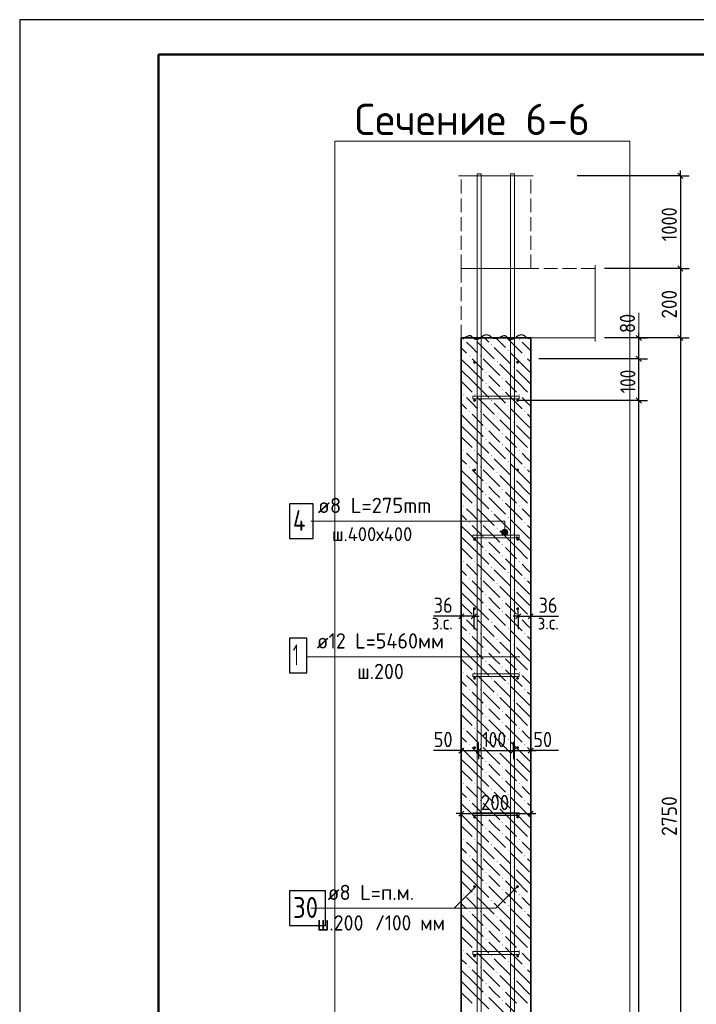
# Model space of a CAD drawing. Header units: millimetres. Extents: x 0 to 50400, y 0 to 35640.
# Tile 5 of 12: x 0 to 11699, y 18625 to 35640. Entities that reach past the tile are written whole.
import ezdxf

# ---------------------------------------------------------------- set-up
doc = ezdxf.new("R2010")
doc.units = ezdxf.units.MM
doc.linetypes.add('______2', pattern=[324, 240, -84])
for name, color, linetype, lineweight in [('Standard', 7, 'Continuous', 25), ('ЖБ Лестница', 52, 'Continuous', 25), ('ЖБ Перекрытие верхний уровень', 7, 'Continuous', 35), ('ЖБ Стена верхний уровень', 7, 'Continuous', 35), ('Заголовок чертежа', 7, 'Continuous', 25), ('Позиционная метка линия выноска', 7, 'Continuous', 13), ('Позиционная метка номер позиции', 7, 'Continuous', 13), ('Примечания', 7, 'Continuous', 13)]:
    doc.layers.add(name, color=color, linetype=linetype, lineweight=lineweight)
doc.layers.add('Размерная выноска', color=7, linetype='Continuous')
for name, color, linetype, true_color in [('Стена фоновая арматура У1', 7, '______2', 0xa0a0a0), ('Стена фоновая арматура Х1', 7, '______2', 0xa0a0a0), ('Стена фоновая затяжка С-обр.', 7, '______2', 0xa0a0a0)]:
    doc.layers.add(name, color=color, linetype=linetype, true_color=true_color)
doc.styles.add('ISOCPEUR', font='txt')

msp = doc.modelspace()

# ---------------------------------------------------------------- hatches: boundary and pattern name
at = {"layer": 'ЖБ Стена верхний уровень', "linetype": 'Continuous', "lineweight": 18, "transparency": 33554687}
for points in [[(7670, 30117), (7678, 30125), (7686, 30117), (7678, 30109)], [(7862, 30117), (7870, 30125), (7878, 30117), (7870, 30109)], [(8630, 30117), (8638, 30125), (8646, 30117), (8638, 30109)], [(8822, 30117), (8830, 30125), (8836, 30118), (8836, 30116), (8830, 30109)], [(8150, 30021), (8158, 30029), (8166, 30021), (8158, 30013)], [(7766, 29829), (7774, 29837), (7782, 29829), (7774, 29821)], [(7958, 29829), (7966, 29837), (7974, 29829), (7966, 29821)], [(8438, 29925), (8446, 29933), (8454, 29925), (8446, 29917)], [(8726, 29829), (8734, 29837), (8742, 29829), (8734, 29821)], [(8246, 29733), (8254, 29741), (8262, 29733), (8254, 29725)], [(8534, 29637), (8542, 29645), (8550, 29637), (8542, 29629)], [(8054, 29541), (8062, 29549), (8070, 29541), (8062, 29533)], [(8342, 29445), (8350, 29453), (8358, 29445), (8350, 29437)], [(8054, 29349), (8062, 29357), (8070, 29349), (8062, 29341)], [(7670, 29157), (7678, 29165), (7686, 29157), (7678, 29149)], [(7862, 29157), (7870, 29165), (7878, 29157), (7870, 29149)], [(8342, 29253), (8350, 29261), (8358, 29253), (8350, 29245)], [(8630, 29157), (8638, 29165), (8646, 29157), (8638, 29149)], [(8822, 29157), (8830, 29165), (8836, 29158), (8836, 29156), (8830, 29149)], [(8150, 29061), (8158, 29069), (8166, 29061), (8158, 29053)], [(8438, 28965), (8446, 28973), (8454, 28965), (8446, 28957)], [(7766, 28869), (7774, 28877), (7782, 28869), (7774, 28861)], [(7958, 28869), (7966, 28877), (7974, 28869), (7966, 28861)], [(8246, 28773), (8254, 28781), (8262, 28773), (8254, 28765)], [(8726, 28869), (8734, 28877), (8742, 28869), (8734, 28861)], [(8054, 28581), (8062, 28589), (8070, 28581), (8062, 28573)], [(8534, 28677), (8542, 28685), (8550, 28677), (8542, 28669)], [(8342, 28485), (8350, 28493), (8358, 28485), (8350, 28477)], [(8054, 28389), (8062, 28397), (8070, 28389), (8062, 28381)], [(8342, 28293), (8350, 28301), (8358, 28293), (8350, 28285)], [(7670, 28197), (7678, 28205), (7686, 28197), (7678, 28189)], [(7862, 28197), (7870, 28205), (7878, 28197), (7870, 28189)], [(8150, 28101), (8158, 28109), (8166, 28101), (8158, 28093)], [(8630, 28197), (8638, 28205), (8646, 28197), (8638, 28189)], [(8822, 28197), (8830, 28205), (8836, 28198), (8836, 28196), (8830, 28189)], [(7766, 27909), (7774, 27917), (7782, 27909), (7774, 27901)], [(7958, 27909), (7966, 27917), (7974, 27909), (7966, 27901)], [(8438, 28005), (8446, 28013), (8454, 28005), (8446, 27997)], [(8726, 27909), (8734, 27917), (8742, 27909), (8734, 27901)], [(8246, 27813), (8254, 27821), (8262, 27813), (8254, 27805)], [(8054, 27621), (8062, 27629), (8070, 27621), (8062, 27613)], [(8534, 27717), (8542, 27725), (8550, 27717), (8542, 27709)], [(8054, 27429), (8062, 27437), (8070, 27429), (8062, 27421)], [(8342, 27525), (8350, 27533), (8358, 27525), (8350, 27517)], [(7670, 27237), (7678, 27245), (7686, 27237), (7678, 27229)], [(7862, 27237), (7870, 27245), (7878, 27237), (7870, 27229)], [(8342, 27333), (8350, 27341), (8358, 27333), (8350, 27325)], [(8630, 27237), (8638, 27245), (8646, 27237), (8638, 27229)], [(8822, 27237), (8830, 27245), (8836, 27238), (8836, 27236), (8830, 27229)], [(8150, 27141), (8158, 27149), (8166, 27141), (8158, 27133)], [(7766, 26949), (7774, 26957), (7782, 26949), (7774, 26941)], [(7958, 26949), (7966, 26957), (7974, 26949), (7966, 26941)], [(8438, 27045), (8446, 27053), (8454, 27045), (8446, 27037)], [(8726, 26949), (8734, 26957), (8742, 26949), (8734, 26941)], [(8246, 26853), (8254, 26861), (8262, 26853), (8254, 26845)], [(8534, 26757), (8542, 26765), (8550, 26757), (8542, 26749)], [(8054, 26661), (8062, 26669), (8070, 26661), (8062, 26653)], [(8342, 26565), (8350, 26573), (8358, 26565), (8350, 26557)], [(8054, 26469), (8062, 26477), (8070, 26469), (8062, 26461)], [(8342, 26373), (8350, 26381), (8358, 26373), (8350, 26365)], [(7670, 26277), (7678, 26285), (7686, 26277), (7678, 26269)], [(7862, 26277), (7870, 26285), (7878, 26277), (7870, 26269)], [(8630, 26277), (8638, 26285), (8646, 26277), (8638, 26269)], [(8822, 26277), (8830, 26285), (8836, 26278), (8836, 26276), (8830, 26269)], [(8150, 26181), (8158, 26189), (8166, 26181), (8158, 26173)], [(8438, 26085), (8446, 26093), (8454, 26085), (8446, 26077)], [(7766, 25989), (7774, 25997), (7782, 25989), (7774, 25981)], [(7958, 25989), (7966, 25997), (7974, 25989), (7966, 25981)], [(8246, 25893), (8254, 25901), (8262, 25893), (8254, 25885)], [(8726, 25989), (8734, 25997), (8742, 25989), (8734, 25981)], [(8054, 25701), (8062, 25709), (8070, 25701), (8062, 25693)], [(8534, 25797), (8542, 25805), (8550, 25797), (8542, 25789)], [(8342, 25605), (8350, 25613), (8358, 25605), (8350, 25597)], [(8054, 25509), (8062, 25517), (8070, 25509), (8062, 25501)], [(8342, 25413), (8350, 25421), (8358, 25413), (8350, 25405)], [(7670, 25317), (7678, 25325), (7686, 25317), (7678, 25309)], [(7862, 25317), (7870, 25325), (7878, 25317), (7870, 25309)], [(8150, 25221), (8158, 25229), (8166, 25221), (8158, 25213)], [(8630, 25317), (8638, 25325), (8646, 25317), (8638, 25309)], [(8822, 25317), (8830, 25325), (8836, 25318), (8836, 25316), (8830, 25309)], [(7766, 25029), (7774, 25037), (7782, 25029), (7774, 25021)], [(7958, 25029), (7966, 25037), (7974, 25029), (7966, 25021)], [(8438, 25125), (8446, 25133), (8454, 25125), (8446, 25117)], [(8726, 25029), (8734, 25037), (8742, 25029), (8734, 25021)], [(8246, 24933), (8254, 24941), (8262, 24933), (8254, 24925)], [(8534, 24837), (8542, 24845), (8550, 24837), (8542, 24829)], [(8054, 24741), (8062, 24749), (8070, 24741), (8062, 24733)], [(8054, 24549), (8062, 24557), (8070, 24549), (8062, 24541)], [(8342, 24645), (8350, 24653), (8358, 24645), (8350, 24637)], [(7670, 24357), (7678, 24365), (7686, 24357), (7678, 24349)], [(7862, 24357), (7870, 24365), (7878, 24357), (7870, 24349)], [(8342, 24453), (8350, 24461), (8358, 24453), (8350, 24445)], [(8630, 24357), (8638, 24365), (8646, 24357), (8638, 24349)], [(8822, 24357), (8830, 24365), (8836, 24358), (8836, 24356), (8830, 24349)], [(8150, 24261), (8158, 24269), (8166, 24261), (8158, 24253)], [(8438, 24165), (8446, 24173), (8454, 24165), (8446, 24157)], [(7766, 24069), (7774, 24077), (7782, 24069), (7774, 24061)], [(7958, 24069), (7966, 24077), (7974, 24069), (7966, 24061)], [(8726, 24069), (8734, 24077), (8742, 24069), (8734, 24061)], [(8246, 23973), (8254, 23981), (8262, 23973), (8254, 23965)], [(8534, 23877), (8542, 23885), (8550, 23877), (8542, 23869)], [(8054, 23781), (8062, 23789), (8070, 23781), (8062, 23773)], [(8342, 23685), (8350, 23693), (8358, 23685), (8350, 23677)], [(8054, 23589), (8062, 23597), (8070, 23589), (8062, 23581)], [(8342, 23493), (8350, 23501), (8358, 23493), (8350, 23485)], [(7670, 23397), (7678, 23405), (7686, 23397), (7678, 23389)], [(7862, 23397), (7870, 23405), (7878, 23397), (7870, 23389)], [(8630, 23397), (8638, 23405), (8646, 23397), (8638, 23389)], [(8822, 23397), (8830, 23405), (8836, 23398), (8836, 23396), (8830, 23389)], [(8150, 23301), (8158, 23309), (8166, 23301), (8158, 23293)], [(8438, 23205), (8446, 23213), (8454, 23205), (8446, 23197)], [(7766, 23109), (7774, 23117), (7782, 23109), (7774, 23101)], [(7958, 23109), (7966, 23117), (7974, 23109), (7966, 23101)], [(8246, 23013), (8254, 23021), (8262, 23013), (8254, 23005)], [(8726, 23109), (8734, 23117), (8742, 23109), (8734, 23101)], [(8054, 22821), (8062, 22829), (8070, 22821), (8062, 22813)], [(8534, 22917), (8542, 22925), (8550, 22917), (8542, 22909)], [(8054, 22629), (8062, 22637), (8070, 22629), (8062, 22621)], [(8342, 22725), (8350, 22733), (8358, 22725), (8350, 22717)], [(8342, 22533), (8350, 22541), (8358, 22533), (8350, 22525)], [(7670, 22437), (7678, 22445), (7686, 22437), (7678, 22429)], [(7862, 22437), (7870, 22445), (7878, 22437), (7870, 22429)], [(8150, 22341), (8158, 22349), (8166, 22341), (8158, 22333)], [(8630, 22437), (8638, 22445), (8646, 22437), (8638, 22429)], [(8822, 22437), (8830, 22445), (8836, 22438), (8836, 22436), (8830, 22429)], [(7766, 22149), (7774, 22157), (7782, 22149), (7774, 22141)], [(7958, 22149), (7966, 22157), (7974, 22149), (7966, 22141)], [(8438, 22245), (8446, 22253), (8454, 22245), (8446, 22237)], [(8726, 22149), (8734, 22157), (8742, 22149), (8734, 22141)], [(8246, 22053), (8254, 22061), (8262, 22053), (8254, 22045)], [(8534, 21957), (8542, 21965), (8550, 21957), (8542, 21949)], [(8054, 21861), (8062, 21869), (8070, 21861), (8062, 21853)], [(8054, 21669), (8062, 21677), (8070, 21669), (8062, 21661)], [(8342, 21765), (8350, 21773), (8358, 21765), (8350, 21757)], [(7670, 21477), (7678, 21485), (7686, 21477), (7678, 21469)], [(7862, 21477), (7870, 21485), (7878, 21477), (7870, 21469)], [(8342, 21573), (8350, 21581), (8358, 21573), (8350, 21565)], [(8630, 21477), (8638, 21485), (8646, 21477), (8638, 21469)], [(8822, 21477), (8830, 21485), (8836, 21478), (8836, 21476), (8830, 21469)], [(8150, 21381), (8158, 21389), (8166, 21381), (8158, 21373)], [(8438, 21285), (8446, 21293), (8454, 21285), (8446, 21277)], [(7766, 21189), (7774, 21197), (7782, 21189), (7774, 21181)], [(7958, 21189), (7966, 21197), (7974, 21189), (7966, 21181)], [(8246, 21093), (8254, 21101), (8262, 21093), (8254, 21085)], [(8726, 21189), (8734, 21197), (8742, 21189), (8734, 21181)], [(8534, 20997), (8542, 21005), (8550, 20997), (8542, 20989)], [(8054, 20901), (8062, 20909), (8070, 20901), (8062, 20893)], [(8342, 20805), (8350, 20813), (8358, 20805), (8350, 20797)], [(8054, 20709), (8062, 20717), (8070, 20709), (8062, 20701)], [(8342, 20613), (8350, 20621), (8358, 20613), (8350, 20605)], [(7670, 20517), (7678, 20525), (7686, 20517), (7678, 20509)], [(7862, 20517), (7870, 20525), (7878, 20517), (7870, 20509)], [(8150, 20421), (8158, 20429), (8166, 20421), (8158, 20413)], [(8630, 20517), (8638, 20525), (8646, 20517), (8638, 20509)], [(8822, 20517), (8830, 20525), (8836, 20518), (8836, 20516), (8830, 20509)], [(8438, 20325), (8446, 20333), (8454, 20325), (8446, 20317)], [(7766, 20229), (7774, 20237), (7782, 20229), (7774, 20221)], [(7958, 20229), (7966, 20237), (7974, 20229), (7966, 20221)], [(8246, 20133), (8254, 20141), (8262, 20133), (8254, 20125)], [(8726, 20229), (8734, 20237), (8742, 20229), (8734, 20221)], [(8054, 19941), (8062, 19949), (8070, 19941), (8062, 19933)], [(8534, 20037), (8542, 20045), (8550, 20037), (8542, 20029)], [(8054, 19749), (8062, 19757), (8070, 19749), (8062, 19741)], [(8342, 19845), (8350, 19853), (8358, 19845), (8350, 19837)], [(8342, 19653), (8350, 19661), (8358, 19653), (8350, 19645)], [(7670, 19557), (7678, 19565), (7686, 19557), (7678, 19549)], [(7862, 19557), (7870, 19565), (7878, 19557), (7870, 19549)], [(8150, 19461), (8158, 19469), (8166, 19461), (8158, 19453)], [(8630, 19557), (8638, 19565), (8646, 19557), (8638, 19549)], [(8822, 19557), (8830, 19565), (8836, 19558), (8836, 19556), (8830, 19549)], [(7766, 19269), (7774, 19277), (7782, 19269), (7774, 19261)], [(7958, 19269), (7966, 19277), (7974, 19269), (7966, 19261)], [(8438, 19365), (8446, 19373), (8454, 19365), (8446, 19357)], [(8726, 19269), (8734, 19277), (8742, 19269), (8734, 19261)], [(8246, 19173), (8254, 19181), (8262, 19173), (8254, 19165)], [(8534, 19077), (8542, 19085), (8550, 19077), (8542, 19069)], [(8054, 18981), (8062, 18989), (8070, 18981), (8062, 18973)], [(8342, 18885), (8350, 18893), (8358, 18885), (8350, 18877)], [(8054, 18789), (8062, 18797), (8070, 18789), (8062, 18781)], [(8342, 18693), (8350, 18701), (8358, 18693), (8350, 18685)]]:
    msp.add_hatch(color=7, dxfattribs=at).paths.add_polyline_path(points, flags=16)
at = {"layer": 'Позиционная метка линия выноска', "linetype": 'Continuous', "lineweight": 13, "transparency": 33554687}
for points in [[(8433, 26807), (8340, 26807), (8332, 26780)], [(8433, 26807), (8332, 26780), (8440, 26780)], [(8440, 26780), (8332, 26780), (8340, 26753)], [(8413, 26827), (8359, 26827), (8340, 26807)], [(8413, 26827), (8340, 26807), (8433, 26807)], [(8440, 26780), (8340, 26753), (8433, 26753)], [(8433, 26753), (8340, 26753), (8359, 26734)], [(8359, 26827), (8413, 26827), (8386, 26834)], [(8433, 26753), (8359, 26734), (8413, 26734)], [(8413, 26734), (8359, 26734), (8386, 26726)]]:
    msp.add_hatch(color=7, dxfattribs=at).paths.add_polyline_path(points)
at = {"layer": 'Стена фоновая арматура У1', "linetype": 'Continuous', "lineweight": 13, "transparency": 33554687}
for points in [[(7888, 29720), (7887, 29730), (7881, 29737), (7874, 29743), (7864, 29744), (7855, 29743), (7847, 29737), (7842, 29730), (7840, 29720), (7842, 29711), (7847, 29703), (7855, 29698), (7864, 29696), (7874, 29698), (7881, 29703), (7887, 29711)], [(8632, 29720), (8631, 29730), (8625, 29737), (8618, 29743), (8608, 29744), (8599, 29743), (8592, 29737), (8586, 29730), (8584, 29720), (8586, 29711), (8592, 29703), (8599, 29698), (8608, 29696), (8618, 29698), (8625, 29703), (8631, 29711)], [(7888, 29060), (7887, 29070), (7881, 29077), (7874, 29083), (7864, 29084), (7855, 29083), (7847, 29077), (7842, 29070), (7840, 29060), (7842, 29051), (7847, 29043), (7855, 29038), (7864, 29036), (7874, 29038), (7881, 29043), (7887, 29051)], [(8632, 29060), (8631, 29070), (8625, 29077), (8618, 29083), (8608, 29084), (8599, 29083), (8592, 29077), (8586, 29070), (8584, 29060), (8586, 29051), (8592, 29043), (8599, 29038), (8608, 29036), (8618, 29038), (8625, 29043), (8631, 29051)], [(7888, 27860), (7887, 27870), (7881, 27877), (7874, 27883), (7864, 27884), (7855, 27883), (7847, 27877), (7842, 27870), (7840, 27860), (7842, 27851), (7847, 27843), (7855, 27838), (7864, 27836), (7874, 27838), (7881, 27843), (7887, 27851)], [(8632, 27860), (8631, 27870), (8625, 27877), (8618, 27883), (8608, 27884), (8599, 27883), (8592, 27877), (8586, 27870), (8584, 27860), (8586, 27851), (8592, 27843), (8599, 27838), (8608, 27836), (8618, 27838), (8625, 27843), (8631, 27851)], [(7888, 26660), (7887, 26670), (7881, 26677), (7874, 26683), (7864, 26684), (7855, 26683), (7847, 26677), (7842, 26670), (7840, 26660), (7842, 26651), (7847, 26643), (7855, 26638), (7864, 26636), (7874, 26638), (7881, 26643), (7887, 26651)], [(8632, 26660), (8631, 26670), (8625, 26677), (8618, 26683), (8608, 26684), (8599, 26683), (8592, 26677), (8586, 26670), (8584, 26660), (8586, 26651), (8592, 26643), (8599, 26638), (8608, 26636), (8618, 26638), (8625, 26643), (8631, 26651)], [(7888, 25460), (7887, 25470), (7881, 25477), (7874, 25483), (7864, 25484), (7855, 25483), (7847, 25477), (7842, 25470), (7840, 25460), (7842, 25451), (7847, 25443), (7855, 25438), (7864, 25436), (7874, 25438), (7881, 25443), (7887, 25451)], [(8632, 25460), (8631, 25470), (8625, 25477), (8618, 25483), (8608, 25484), (8599, 25483), (8592, 25477), (8586, 25470), (8584, 25460), (8586, 25451), (8592, 25443), (8599, 25438), (8608, 25436), (8618, 25438), (8625, 25443), (8631, 25451)], [(7888, 24260), (7887, 24270), (7881, 24277), (7874, 24283), (7864, 24284), (7855, 24283), (7847, 24277), (7842, 24270), (7840, 24260), (7842, 24251), (7847, 24243), (7855, 24238), (7864, 24236), (7874, 24238), (7881, 24243), (7887, 24251)], [(8632, 24260), (8631, 24270), (8625, 24277), (8618, 24283), (8608, 24284), (8599, 24283), (8592, 24277), (8586, 24270), (8584, 24260), (8586, 24251), (8592, 24243), (8599, 24238), (8608, 24236), (8618, 24238), (8625, 24243), (8631, 24251)], [(7888, 23060), (7887, 23070), (7881, 23077), (7874, 23083), (7864, 23084), (7855, 23083), (7847, 23077), (7842, 23070), (7840, 23060), (7842, 23051), (7847, 23043), (7855, 23038), (7864, 23036), (7874, 23038), (7881, 23043), (7887, 23051)], [(8632, 23060), (8631, 23070), (8625, 23077), (8618, 23083), (8608, 23084), (8599, 23083), (8592, 23077), (8586, 23070), (8584, 23060), (8586, 23051), (8592, 23043), (8599, 23038), (8608, 23036), (8618, 23038), (8625, 23043), (8631, 23051)], [(7888, 21860), (7887, 21870), (7881, 21877), (7874, 21883), (7864, 21884), (7855, 21883), (7847, 21877), (7842, 21870), (7840, 21860), (7842, 21851), (7847, 21843), (7855, 21838), (7864, 21836), (7874, 21838), (7881, 21843), (7887, 21851)], [(8632, 21860), (8631, 21870), (8625, 21877), (8618, 21883), (8608, 21884), (8599, 21883), (8592, 21877), (8586, 21870), (8584, 21860), (8586, 21851), (8592, 21843), (8599, 21838), (8608, 21836), (8618, 21838), (8625, 21843), (8631, 21851)], [(7888, 20660), (7887, 20670), (7881, 20677), (7874, 20683), (7864, 20684), (7855, 20683), (7847, 20677), (7842, 20670), (7840, 20660), (7842, 20651), (7847, 20643), (7855, 20638), (7864, 20636), (7874, 20638), (7881, 20643), (7887, 20651)], [(8632, 20660), (8631, 20670), (8625, 20677), (8618, 20683), (8608, 20684), (8599, 20683), (8592, 20677), (8586, 20670), (8584, 20660), (8586, 20651), (8592, 20643), (8599, 20638), (8608, 20636), (8618, 20638), (8625, 20643), (8631, 20651)], [(7888, 19460), (7887, 19470), (7881, 19477), (7874, 19483), (7864, 19484), (7855, 19483), (7847, 19477), (7842, 19470), (7840, 19460), (7842, 19451), (7847, 19443), (7855, 19438), (7864, 19436), (7874, 19438), (7881, 19443), (7887, 19451)], [(8632, 19460), (8631, 19470), (8625, 19477), (8618, 19483), (8608, 19484), (8599, 19483), (8592, 19477), (8586, 19470), (8584, 19460), (8586, 19451), (8592, 19443), (8599, 19438), (8608, 19436), (8618, 19438), (8625, 19443), (8631, 19451)]]:
    msp.add_hatch(color=7, dxfattribs=at).paths.add_polyline_path(points)

# ---------------------------------------------------------------- linework, layer by layer
at = {"layer": 'Standard', "color": 7, "linetype": 'Continuous', "lineweight": 25, "transparency": 33554687}
for p, q in [((2400, 35040), (2400, 1270)), ((11378, 32987), (11468, 32897)), ((11378, 31385), (11468, 31295)), ((10752, 30095), (10662, 30185)), ((11378, 30185), (11468, 30095)), ((10752, 29735), (10662, 29825)), ((10752, 29015), (10662, 29105)), ((7681, 25375), (7591, 25285)), ((7897, 25375), (7807, 25285)), ((8575, 25285), (8665, 25375)), ((8791, 25285), (8881, 25375)), ((7591, 22964), (7681, 23054)), ((7891, 22964), (7981, 23054)), ((8491, 22964), (8581, 23054)), ((8791, 22964), (8881, 23054)), ((7591, 21875), (7681, 21965)), ((8791, 21875), (8881, 21965))]:
    msp.add_line(p, q, dxfattribs=at)
at = {"layer": 'Standard', "color": 7, "linetype": 'Continuous', "lineweight": -3, "transparency": 33554687}
for p, q in [((11423, 32942), (11423, 33032)), ((11423, 32942), (9639, 32942)), ((11423, 32942), (11273, 32942)), ((11423, 32942), (11573, 32942)), ((11423, 31340), (11273, 31340)), ((11423, 31340), (11573, 31340)), ((11423, 31340), (11423, 30140)), ((10707, 30140), (10557, 30140)), ((10707, 30140), (10707, 30230)), ((10707, 30140), (10857, 30140)), ((10707, 30140), (10707, 30140)), ((10707, 29780), (10707, 30140)), ((11423, 30140), (11273, 30140)), ((11423, 30140), (11573, 30140)), ((11423, 30140), (11423, 13640)), ((10707, 29780), (10557, 29780)), ((10707, 29780), (10857, 29780)), ((10707, 29060), (10707, 29780)), ((10707, 29060), (10557, 29060)), ((10707, 29060), (10857, 29060)), ((10707, 5060), (10707, 29060)), ((7636, 25330), (7636, 25480)), ((7852, 25330), (7852, 25480)), ((8620, 25330), (8620, 25480)), ((8836, 25330), (8836, 25480)), ((7636, 25330), (7546, 25330)), ((7636, 25330), (7636, 25180)), ((7636, 25330), (7636, 25330)), ((7852, 25330), (7636, 25330)), ((7852, 25330), (7852, 25180)), ((7852, 25330), (7852, 25105)), ((7852, 25330), (7942, 25330)), ((8620, 25330), (8530, 25330)), ((8620, 25330), (8620, 25180)), ((8620, 25330), (8620, 25105)), ((8620, 25330), (8836, 25330)), ((8836, 25330), (8836, 25180)), ((8836, 25330), (8836, 25330)), ((8836, 25330), (8926, 25330)), ((7636, 23009), (7636, 23159)), ((7936, 23009), (7936, 23159)), ((8536, 23009), (8536, 23159)), ((8836, 23009), (8836, 23159)), ((7636, 23009), (7546, 23009)), ((7636, 23009), (7636, 22859)), ((7636, 23009), (7936, 23009)), ((7936, 23009), (7936, 22859)), ((7936, 23009), (8536, 23009)), ((8536, 23009), (8536, 22859)), ((8536, 23009), (8836, 23009)), ((8836, 23009), (8836, 22859)), ((8836, 23009), (8926, 23009)), ((7636, 21920), (7636, 22070)), ((8836, 21920), (8836, 22070)), ((7636, 21920), (7546, 21920)), ((7636, 21920), (7636, 21770)), ((7636, 21920), (8836, 21920)), ((8836, 21920), (8836, 21770)), ((8836, 21920), (8926, 21920))]:
    msp.add_line(p, q, dxfattribs=at)
at = {"layer": 'Standard', "color": 7, "linetype": 'Continuous', "lineweight": 13, "transparency": 33554687}
msp.add_line((10707, 30140), (10707, 30572), dxfattribs=at)
at = {"layer": 'Standard', "color": 7, "linetype": 'Continuous', "lineweight": 25, "transparency": 33554687}
msp.add_lwpolyline([(0, 0), (50400, 0), (50400, 35640), (0, 35640), (0, 0)], close=True, dxfattribs=at)
at = {"layer": 'Standard', "color": 7, "linetype": 'Continuous', "lineweight": 13, "transparency": 33554687}
msp.add_lwpolyline([(50400, 35640), (0, 35640), (0, 0), (50400, 0), (50400, 35640)], dxfattribs=at)
at = {"layer": 'Standard', "color": 7, "linetype": 'Continuous', "lineweight": 50, "transparency": 33554687}
msp.add_lwpolyline([(2400, 35040), (49800, 35040), (49800, 600), (2400, 600), (2400, 35040)], close=True, dxfattribs=at)
at = {"layer": 'Standard', "color": 254, "linetype": 'Continuous', "lineweight": 13, "true_color": 0xc4c4ff, "transparency": 33554687}
msp.add_lwpolyline([(5449, 2111), (10549, 2111), (10549, 33542), (5449, 33542), (5449, 2111)], dxfattribs=at)
at = {"layer": 'Standard', "color": 7, "linetype": 'Continuous', "lineweight": -3, "transparency": 33554687}
for points in [[(11423, 32942), (11423, 31684), (11423, 31684), (11423, 31340)], [(11423, 31340), (11403, 31340), (11403, 31340), (11403, 31340), (11403, 31340), (11403, 31340), (11403, 31340), (11403, 31340), (11403, 31340), (10111, 31340)], [(11423, 30140), (11403, 30140), (11403, 30140), (11403, 30140), (11403, 30140), (11403, 30140), (11403, 30140), (10111, 30140)], [(10707, 29780), (10681, 29780), (10681, 29780), (8976, 29780)], [(10707, 29060), (10687, 29060), (10687, 29060), (10681, 29060), (10681, 29060), (8632, 29060)]]:
    msp.add_lwpolyline(points, dxfattribs=at)
at = {"layer": 'ЖБ Лестница', "color": 253, "linetype": '______2', "lineweight": 18, "true_color": 0xa0a0a0, "transparency": 33554687}
for p, q in [((7636, 31340), (7636, 30140)), ((8836, 31340), (7636, 31340)), ((9949, 31340), (8836, 31340)), ((7636, 30140), (8836, 30140)), ((8836, 30140), (9949, 30140))]:
    msp.add_line(p, q, dxfattribs=at)
at = {"layer": 'ЖБ Перекрытие верхний уровень', "color": 7, "linetype": '______2', "lineweight": 18, "transparency": 33554687}
for p, q in [((7636, 31340), (7636, 32942)), ((8836, 31340), (8836, 32942)), ((7636, 31340), (7636, 30140)), ((9949, 31340), (7636, 31340)), ((7636, 30140), (9949, 30140))]:
    msp.add_line(p, q, dxfattribs=at)
at = {"layer": 'ЖБ Стена верхний уровень', "color": 7, "linetype": 'Continuous', "lineweight": 35, "transparency": 33554687}
for p, q in [((7636, 30140), (7636, 13640)), ((8836, 30140), (7636, 30140)), ((8836, 13640), (8836, 30140))]:
    msp.add_line(p, q, dxfattribs=at)
at = {"layer": 'ЖБ Стена верхний уровень', "color": 9, "linetype": 'Continuous', "lineweight": 18, "true_color": 0xc7c7c7, "transparency": 33554687}
for p, q in [((8039, 30140), (8110, 30069)), ((8231, 30140), (8398, 29973)), ((8423, 30140), (8686, 29877)), ((7636, 29967), (7726, 29877)), ((7822, 29973), (7726, 30069)), ((7918, 29877), (7822, 29973)), ((7918, 30069), (8206, 29781)), ((8206, 29973), (8494, 29685)), ((8782, 29973), (8686, 30069)), ((8836, 29919), (8782, 29973)), ((7822, 29781), (8014, 29589)), ((8014, 29781), (8302, 29493)), ((8782, 29589), (8494, 29877)), ((8782, 29781), (8836, 29727)), ((7822, 29589), (7636, 29775)), ((8590, 29397), (8302, 29685)), ((7636, 29583), (7822, 29397)), ((7822, 29589), (8014, 29397)), ((8206, 29397), (8110, 29493)), ((8590, 29589), (8782, 29397)), ((8782, 29589), (8836, 29535)), ((7636, 29391), (7822, 29205)), ((7822, 29397), (8110, 29109)), ((8110, 29301), (8398, 29013)), ((8302, 29301), (8206, 29397)), ((8398, 29397), (8590, 29205)), ((8590, 29397), (8782, 29205)), ((8782, 29397), (8836, 29343)), ((7822, 29013), (7726, 29109)), ((7918, 29109), (8206, 28821)), ((8398, 29205), (8686, 28917)), ((8782, 29013), (8686, 29109)), ((7636, 29007), (7726, 28917)), ((7918, 28917), (7822, 29013)), ((8206, 29013), (8494, 28725)), ((8836, 28959), (8782, 29013)), ((7822, 28629), (7636, 28815)), ((7822, 28821), (8014, 28629)), ((8014, 28821), (8302, 28533)), ((8782, 28629), (8494, 28917)), ((8782, 28821), (8836, 28767)), ((7636, 28623), (7822, 28437)), ((7822, 28629), (8014, 28437)), ((8590, 28437), (8302, 28725)), ((8590, 28629), (8782, 28437)), ((8782, 28629), (8836, 28575)), ((7636, 28431), (7822, 28245)), ((7822, 28437), (8110, 28149)), ((8206, 28437), (8110, 28533)), ((8302, 28341), (8206, 28437)), ((8398, 28437), (8590, 28245)), ((8590, 28437), (8782, 28245)), ((8782, 28437), (8836, 28383)), ((8110, 28341), (8398, 28053)), ((8398, 28245), (8686, 27957)), ((7822, 28053), (7726, 28149)), ((7918, 28149), (8206, 27861)), ((8782, 28053), (8686, 28149)), ((7636, 28047), (7726, 27957)), ((7918, 27957), (7822, 28053)), ((8206, 28053), (8494, 27765)), ((8782, 27669), (8494, 27957)), ((8836, 27999), (8782, 28053)), ((7822, 27669), (7636, 27855)), ((7822, 27861), (8014, 27669)), ((8014, 27861), (8302, 27573)), ((8590, 27477), (8302, 27765)), ((8782, 27861), (8836, 27807)), ((7636, 27663), (7822, 27477)), ((7822, 27669), (8014, 27477)), ((8206, 27477), (8110, 27573)), ((8590, 27669), (8782, 27477)), ((8782, 27669), (8836, 27615)), ((7636, 27471), (7822, 27285)), ((7822, 27477), (8110, 27189)), ((8302, 27381), (8206, 27477)), ((8398, 27477), (8590, 27285)), ((8590, 27477), (8782, 27285)), ((8782, 27477), (8836, 27423)), ((8110, 27381), (8398, 27093)), ((8398, 27285), (8686, 26997)), ((7636, 27087), (7726, 26997)), ((7822, 27093), (7726, 27189)), ((7918, 26997), (7822, 27093)), ((7918, 27189), (8206, 26901)), ((8206, 27093), (8494, 26805)), ((8782, 27093), (8686, 27189)), ((8836, 27039), (8782, 27093)), ((7822, 26709), (7636, 26895)), ((7822, 26901), (8014, 26709)), ((8014, 26901), (8302, 26613)), ((8782, 26709), (8494, 26997)), ((8782, 26901), (8836, 26847)), ((8590, 26517), (8302, 26805)), ((7636, 26703), (7822, 26517)), ((7822, 26709), (8014, 26517)), ((8206, 26517), (8110, 26613)), ((8590, 26709), (8782, 26517)), ((8782, 26709), (8836, 26655)), ((7636, 26511), (7822, 26325)), ((7822, 26517), (8110, 26229)), ((8110, 26421), (8398, 26133)), ((8302, 26421), (8206, 26517)), ((8398, 26517), (8590, 26325)), ((8590, 26517), (8782, 26325)), ((8782, 26517), (8836, 26463)), ((7822, 26133), (7726, 26229)), ((7918, 26229), (8206, 25941)), ((8398, 26325), (8686, 26037)), ((8782, 26133), (8686, 26229)), ((7636, 26127), (7726, 26037)), ((7918, 26037), (7822, 26133)), ((8206, 26133), (8494, 25845)), ((8782, 25749), (8494, 26037)), ((8836, 26079), (8782, 26133)), ((7822, 25749), (7636, 25935)), ((7822, 25941), (8014, 25749)), ((8014, 25941), (8302, 25653)), ((8782, 25941), (8836, 25887)), ((7636, 25743), (7822, 25557)), ((7822, 25749), (8014, 25557)), ((8590, 25557), (8302, 25845)), ((8590, 25749), (8782, 25557)), ((8782, 25749), (8836, 25695)), ((7636, 25551), (7822, 25365)), ((7822, 25557), (8110, 25269)), ((8206, 25557), (8110, 25653)), ((8302, 25461), (8206, 25557)), ((8398, 25557), (8590, 25365)), ((8590, 25557), (8782, 25365)), ((8782, 25557), (8836, 25503)), ((8110, 25461), (8398, 25173)), ((8398, 25365), (8686, 25077)), ((7822, 25173), (7726, 25269)), ((7918, 25269), (8206, 24981)), ((8782, 25173), (8686, 25269)), ((7636, 25167), (7726, 25077)), ((7918, 25077), (7822, 25173)), ((8206, 25173), (8494, 24885)), ((8782, 24789), (8494, 25077)), ((8836, 25119), (8782, 25173)), ((7822, 24789), (7636, 24975)), ((7822, 24981), (8014, 24789)), ((8014, 24981), (8302, 24693)), ((8590, 24597), (8302, 24885)), ((8782, 24981), (8836, 24927)), ((7636, 24783), (7822, 24597)), ((7822, 24789), (8014, 24597)), ((8206, 24597), (8110, 24693)), ((8590, 24789), (8782, 24597)), ((8782, 24789), (8836, 24735)), ((7636, 24591), (7822, 24405)), ((7822, 24597), (8110, 24309)), ((8302, 24501), (8206, 24597)), ((8398, 24597), (8590, 24405)), ((8590, 24597), (8782, 24405)), ((8782, 24597), (8836, 24543)), ((8110, 24501), (8398, 24213)), ((8398, 24405), (8686, 24117)), ((7636, 24207), (7726, 24117)), ((7822, 24213), (7726, 24309)), ((7918, 24117), (7822, 24213)), ((7918, 24309), (8206, 24021)), ((8206, 24213), (8494, 23925)), ((8782, 24213), (8686, 24309)), ((8836, 24159), (8782, 24213)), ((7822, 23829), (7636, 24015)), ((7822, 24021), (8014, 23829)), ((8014, 24021), (8302, 23733)), ((8782, 23829), (8494, 24117)), ((8782, 24021), (8836, 23967)), ((7636, 23823), (7822, 23637)), ((7822, 23829), (8014, 23637)), ((8590, 23637), (8302, 23925)), ((8590, 23829), (8782, 23637)), ((8782, 23829), (8836, 23775)), ((8206, 23637), (8110, 23733)), ((7636, 23631), (7822, 23445)), ((7822, 23637), (8110, 23349)), ((8110, 23541), (8398, 23253)), ((8302, 23541), (8206, 23637)), ((8398, 23637), (8590, 23445)), ((8590, 23637), (8782, 23445)), ((8782, 23637), (8836, 23583)), ((7822, 23253), (7726, 23349)), ((7918, 23349), (8206, 23061)), ((8398, 23445), (8686, 23157)), ((8782, 23253), (8686, 23349)), ((7636, 23247), (7726, 23157)), ((7918, 23157), (7822, 23253)), ((8206, 23253), (8494, 22965)), ((8782, 22869), (8494, 23157)), ((8836, 23199), (8782, 23253)), ((7822, 22869), (7636, 23055)), ((7822, 23061), (8014, 22869)), ((8014, 23061), (8302, 22773)), ((8782, 23061), (8836, 23007)), ((7636, 22863), (7822, 22677)), ((7822, 22869), (8014, 22677)), ((8590, 22677), (8302, 22965)), ((8590, 22869), (8782, 22677)), ((8782, 22869), (8836, 22815)), ((7636, 22671), (7822, 22485)), ((7822, 22677), (8110, 22389)), ((8206, 22677), (8110, 22773)), ((8302, 22581), (8206, 22677)), ((8398, 22677), (8590, 22485)), ((8590, 22677), (8782, 22485)), ((8782, 22677), (8836, 22623)), ((8110, 22581), (8398, 22293)), ((8398, 22485), (8686, 22197)), ((7822, 22293), (7726, 22389)), ((7918, 22197), (7822, 22293)), ((7918, 22389), (8206, 22101)), ((8206, 22293), (8494, 22005)), ((8782, 22293), (8686, 22389)), ((8836, 22239), (8782, 22293)), ((7636, 22287), (7726, 22197)), ((8782, 21909), (8494, 22197)), ((7822, 21909), (7636, 22095)), ((7822, 22101), (8014, 21909)), ((8014, 22101), (8302, 21813)), ((8590, 21717), (8302, 22005)), ((8782, 22101), (8836, 22047)), ((7636, 21903), (7822, 21717)), ((7822, 21909), (8014, 21717)), ((8206, 21717), (8110, 21813)), ((8590, 21909), (8782, 21717)), ((8782, 21909), (8836, 21855)), ((7636, 21711), (7822, 21525)), ((7822, 21717), (8110, 21429)), ((8110, 21621), (8398, 21333)), ((8302, 21621), (8206, 21717)), ((8398, 21717), (8590, 21525)), ((8590, 21717), (8782, 21525)), ((8782, 21717), (8836, 21663)), ((8398, 21525), (8686, 21237)), ((7636, 21327), (7726, 21237)), ((7822, 21333), (7726, 21429)), ((7918, 21237), (7822, 21333)), ((7918, 21429), (8206, 21141)), ((8206, 21333), (8494, 21045)), ((8782, 21333), (8686, 21429)), ((8836, 21279), (8782, 21333)), ((7822, 20949), (7636, 21135)), ((7822, 21141), (8014, 20949)), ((8014, 21141), (8302, 20853)), ((8782, 20949), (8494, 21237)), ((8782, 21141), (8836, 21087)), ((7636, 20943), (7822, 20757)), ((7822, 20949), (8014, 20757)), ((8590, 20757), (8302, 21045)), ((8590, 20949), (8782, 20757)), ((8782, 20949), (8836, 20895)), ((8206, 20757), (8110, 20853)), ((7636, 20751), (7822, 20565)), ((7822, 20757), (8110, 20469)), ((8110, 20661), (8398, 20373)), ((8302, 20661), (8206, 20757)), ((8398, 20757), (8590, 20565)), ((8590, 20757), (8782, 20565)), ((8782, 20757), (8836, 20703)), ((7822, 20373), (7726, 20469)), ((7918, 20469), (8206, 20181)), ((8398, 20565), (8686, 20277)), ((8782, 20373), (8686, 20469)), ((7636, 20367), (7726, 20277)), ((7918, 20277), (7822, 20373)), ((8206, 20373), (8494, 20085)), ((8782, 19989), (8494, 20277)), ((8836, 20319), (8782, 20373)), ((7822, 19989), (7636, 20175)), ((7822, 20181), (8014, 19989)), ((8014, 20181), (8302, 19893)), ((8590, 19797), (8302, 20085)), ((8782, 20181), (8836, 20127)), ((7636, 19983), (7822, 19797)), ((7822, 19989), (8014, 19797)), ((8590, 19989), (8782, 19797)), ((8782, 19989), (8836, 19935)), ((7636, 19791), (7822, 19605)), ((7822, 19797), (8110, 19509)), ((8206, 19797), (8110, 19893)), ((8302, 19701), (8206, 19797)), ((8398, 19797), (8590, 19605)), ((8590, 19797), (8782, 19605)), ((8782, 19797), (8836, 19743)), ((8110, 19701), (8398, 19413)), ((8398, 19605), (8686, 19317)), ((7636, 19407), (7726, 19317)), ((7822, 19413), (7726, 19509)), ((7918, 19317), (7822, 19413)), ((7918, 19509), (8206, 19221)), ((8206, 19413), (8494, 19125)), ((8782, 19413), (8686, 19509)), ((8836, 19359), (8782, 19413)), ((8782, 19029), (8494, 19317)), ((7822, 19029), (7636, 19215)), ((7822, 19221), (8014, 19029)), ((8014, 19221), (8302, 18933)), ((8590, 18837), (8302, 19125)), ((8782, 19221), (8836, 19167)), ((7636, 19023), (7822, 18837)), ((7822, 19029), (8014, 18837)), ((8206, 18837), (8110, 18933)), ((8590, 19029), (8782, 18837)), ((8782, 19029), (8836, 18975)), ((7636, 18831), (7822, 18645)), ((7822, 18837), (8110, 18549)), ((8110, 18741), (8398, 18453)), ((8302, 18741), (8206, 18837)), ((8398, 18837), (8590, 18645)), ((8590, 18837), (8782, 18645)), ((8782, 18837), (8836, 18783)), ((8398, 18645), (8686, 18357))]:
    msp.add_line(p, q, dxfattribs=at)
at = {"layer": 'Позиционная метка линия выноска', "color": 7, "linetype": 'Continuous', "lineweight": 13, "transparency": 33554687}
for p, q in [((8332, 26780), (8332, 26780)), ((8386, 26834), (8386, 26834)), ((8386, 26726), (8386, 26726)), ((8440, 26780), (8440, 26780)), ((4965, 24632), (8650, 24632))]:
    msp.add_line(p, q, dxfattribs=at)
for points in [[(5037, 26973), (8386, 26973), (8386, 26780)], [(5037, 20286), (7514, 20286), (7888, 20660)], [(5037, 20286), (8234, 20286), (8608, 20660)]]:
    msp.add_lwpolyline(points, dxfattribs=at)
msp.add_circle((8386, 26780), 54, dxfattribs=at)
at = {"layer": 'Примечания', "color": 7, "linetype": 'Continuous', "lineweight": 25, "transparency": 33554687}
msp.add_line((7636, 30130), (7636, 30130), dxfattribs=at)
for points in [[(8236, 30130), (8214, 30130), (8190, 30133), (8169, 30141), (8151, 30154), (8136, 30170), (8119, 30183), (8097, 30191), (8073, 30195), (8050, 30190), (8028, 30182), (8007, 30172), (7989, 30159), (7972, 30145), (7956, 30132), (7935, 30121), (7912, 30115), (7888, 30116), (7865, 30122), (7848, 30135), (7832, 30150), (7815, 30164), (7795, 30174), (7771, 30176), (7747, 30170), (7726, 30161), (7706, 30151), (7685, 30141), (7665, 30132), (7641, 30127), (7636, 30127)], [(8836, 30130), (8814, 30130), (8790, 30133), (8769, 30141), (8751, 30154), (8736, 30170), (8719, 30183), (8697, 30191), (8673, 30195), (8650, 30190), (8628, 30182), (8607, 30172), (8589, 30159), (8572, 30145), (8556, 30132), (8535, 30121), (8512, 30115), (8488, 30116), (8465, 30122), (8448, 30135), (8432, 30150), (8415, 30164), (8395, 30174), (8371, 30176), (8347, 30170), (8326, 30161), (8306, 30151), (8285, 30141), (8265, 30132), (8241, 30127), (8236, 30127)]]:
    msp.add_lwpolyline(points, dxfattribs=at)
at = {"layer": 'Размерная выноска', "color": 7, "linetype": 'Continuous', "lineweight": 13, "transparency": 33554687}
for p, q in [((7589, 32942), (8877, 32942)), ((9949, 31400), (9949, 30080)), ((9949, 31400), (9949, 30080))]:
    msp.add_line(p, q, dxfattribs=at)
at = {"layer": 'Размерная выноска', "color": 7, "linetype": 'Continuous', "lineweight": -3, "transparency": 33554687}
for p, q in [((7636, 25330), (7156, 25330)), ((8836, 25330), (9316, 25330)), ((7636, 23009), (7156, 23009)), ((9316, 23009), (8836, 23009))]:
    msp.add_line(p, q, dxfattribs=at)
at = {"layer": 'Стена фоновая арматура У1', "color": 7, "linetype": 'Continuous', "lineweight": 25, "transparency": 33554687}
msp.add_lwpolyline([(4665, 19986), (5289, 19986), (5289, 20586), (4665, 20586), (4665, 19986)], dxfattribs=at)
at = {"layer": 'Стена фоновая арматура Х1', "color": 7, "linetype": 'Continuous', "lineweight": 18, "transparency": 33554687}
for points in [[(7910, 4580), (7910, 32978), (7982, 32978), (7982, 4580), (7910, 4580)], [(8486, 4580), (8486, 32978), (8558, 32978), (8558, 4580), (8486, 4580)]]:
    msp.add_lwpolyline(points, dxfattribs=at)
at = {"layer": 'Стена фоновая арматура Х1', "color": 7, "linetype": 'Continuous', "lineweight": 25, "transparency": 33554687}
msp.add_lwpolyline([(4665, 24351), (4965, 24351), (4965, 24951), (4665, 24951), (4665, 24351)], dxfattribs=at)
at = {"layer": 'Стена фоновая затяжка С-обр.', "color": 98, "linetype": 'Continuous', "lineweight": 13, "true_color": 0x005000, "transparency": 33554687}
for points in [[(8635, 29087), (7837, 29087), (7837, 29135), (8635, 29135), (8635, 29087)], [(8635, 26687), (7837, 26687), (7837, 26735), (8635, 26735), (8635, 26687)], [(8635, 24287), (7837, 24287), (7837, 24335), (8635, 24335), (8635, 24287)], [(8635, 21887), (7837, 21887), (7837, 21935), (8635, 21935), (8635, 21887)], [(8635, 19487), (7837, 19487), (7837, 19535), (8635, 19535), (8635, 19487)]]:
    msp.add_lwpolyline(points, dxfattribs=at)
at = {"layer": 'Стена фоновая затяжка С-обр.', "color": 7, "linetype": 'Continuous', "lineweight": 25, "transparency": 33554687}
msp.add_lwpolyline([(4665, 26673), (5073, 26673), (5073, 27273), (4665, 27273), (4665, 26673)], dxfattribs=at)

# ---------------------------------------------------------------- texts
at = {"layer": 'Standard', "color": 7, "linetype": 'Continuous', "lineweight": 25, "transparency": 33554687, "char_height": 264, "attachment_point": 7, "rotation": 90, "style": 'ISOCPEUR'}
for s, insert, width in [('\\W0.87;1000', (11363, 31811), 800.28), ('\\W0.91;200', (11363, 30476), 674.39), ('\\W0.87;80', (10641, 30226), 484.71), ('\\W0.83;100', (10647, 29183), 610.29), ('\\W0.93;2750', (11363, 21534), 861.71)]:
    msp.add_mtext(s, dxfattribs=dict(at, insert=insert, width=width))
at = {"layer": 'Standard', "color": 7, "linetype": 'Continuous', "lineweight": 18, "transparency": 33554687, "char_height": 240, "attachment_point": 7, "style": 'ISOCPEUR'}
for s, insert, width in [('\\W0.97;ш.400х400', (5401, 26630), 1627.25), ('\\W0.90;з.с.', (7125, 25101), 551.93), ('\\W0.90;з.с.', (8958, 25101), 551.93)]:
    msp.add_mtext(s, dxfattribs=dict(at, insert=insert, width=width))
at = {"layer": 'Standard', "color": 7, "linetype": 'Continuous', "lineweight": 25, "transparency": 33554687, "char_height": 264, "attachment_point": 7, "style": 'ISOCPEUR'}
for s, insert, width in [('\\W0.87;36', (7158, 25390), 484.71), ('\\W0.87;36', (8971, 25390), 484.73), ('\\W0.87;50', (7160, 23069), 484.72), ('\\W0.83;100', (7999, 23069), 610.29), ('\\W0.87;50', (8881, 23069), 484.72), ('\\W0.91;200', (7972, 21980), 674.39)]:
    msp.add_mtext(s, dxfattribs=dict(at, insert=insert, width=width))
at = {"layer": 'Заголовок чертежа', "color": 7, "linetype": 'Continuous', "lineweight": 50, "transparency": 33554687, "insert": (5794, 33647), "char_height": 540, "width": 4363.98, "attachment_point": 7, "style": 'ISOCPEUR'}
msp.add_mtext('\\W0.97;Сечение 6-6', dxfattribs=at)
at = {"layer": 'Позиционная метка номер позиции', "color": 7, "linetype": 'Continuous', "lineweight": 25, "transparency": 33554687, "insert": (6141, 19901), "char_height": 264, "width": 1388.4, "attachment_point": 7, "style": 'ISOCPEUR'}
msp.add_mtext('\\W0.92;/100 мм', dxfattribs=at)
at = {"layer": 'Стена фоновая арматура У1', "color": 7, "linetype": 'Continuous', "lineweight": 13, "transparency": 33554687, "attachment_point": 7, "style": 'ISOCPEUR'}
for s, insert, char_height, width in [('\\W0.97;ø8 L=п.м. ', (5326, 20427), 264, 1790.25), ('\\W0.87;30', (4725, 20118), 360, 660.96), ('\\W0.95;ш.200 ', (5138, 19899), 264, 1154.56)]:
    msp.add_mtext(s, dxfattribs=dict(at, insert=insert, char_height=char_height, width=width))
at = {"layer": 'Стена фоновая арматура Х1', "color": 7, "linetype": 'Continuous', "lineweight": 13, "transparency": 33554687, "attachment_point": 7, "style": 'ISOCPEUR'}
for s, insert, char_height, width in [('\\W0.96;ø12 L=5460мм ', (5137, 24773), 264, 2554.12), ('\\W0.56;1', (4725, 24483), 360, 279.99), ('\\W0.95;ш.200 ', (5836, 24245), 264, 1154.56)]:
    msp.add_mtext(s, dxfattribs=dict(at, insert=insert, char_height=char_height, width=width))
at = {"layer": 'Стена фоновая затяжка С-обр.', "color": 7, "linetype": 'Continuous', "lineweight": 13, "transparency": 33554687, "attachment_point": 7, "style": 'ISOCPEUR'}
for s, insert, char_height, width in [('\\W0.98;ø8 L=275mm ', (5157, 27114), 264, 2266.23), ('\\W0.80;4', (4725, 26805), 360, 431.8)]:
    msp.add_mtext(s, dxfattribs=dict(at, insert=insert, char_height=char_height, width=width))

doc.saveas('drawing.dxf')
